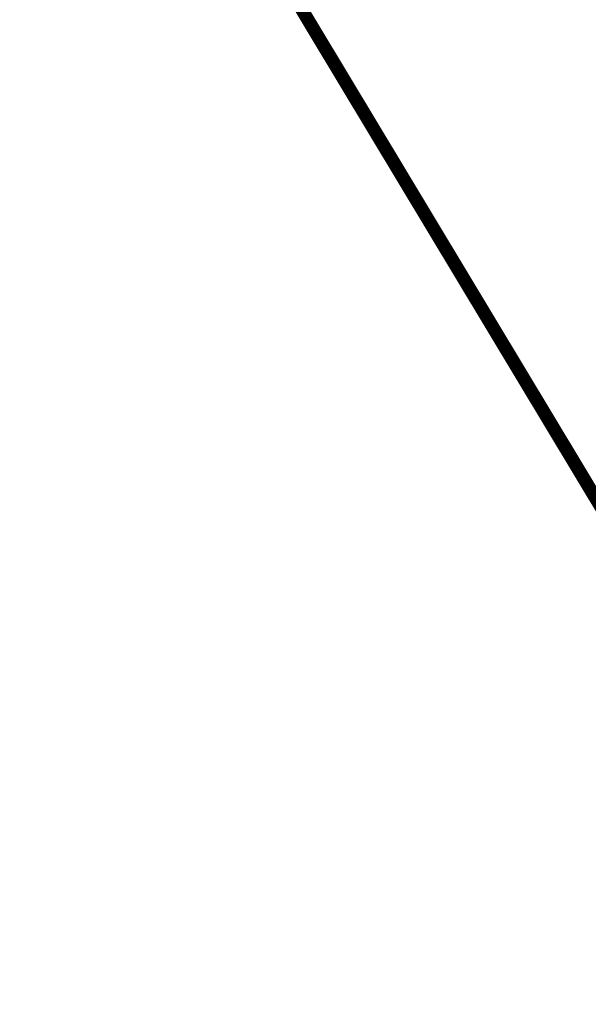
# Model space of a CAD drawing. Header units: metres. Extents: x 7529682 to 7533711, y 5721195 to 5727842.
# Tile 176 of 232: x 7530168 to 7530185, y 5726853 to 5726883. Entities that reach past the tile are written whole.
import ezdxf

# ---------------------------------------------------------------- set-up
doc = ezdxf.new("R2010")
doc.units = ezdxf.units.M
doc.linetypes.add('817-dzialki-09-05-04$0$HIDDEN', pattern=[0.375, 0.25, -0.125])
doc.linetypes.add('ACAD_ISO05W100', pattern=[33, 24, -3, 0, -3, 0, -3])
doc.layers.add('D-LR-etap-III', color=7, linetype='817-dzialki-09-05-04$0$HIDDEN', lineweight=50, true_color=0x00008f)
doc.layers.add('D-pas-drogowy', color=7, linetype='ACAD_ISO05W100', lineweight=50)

msp = doc.modelspace()

# ---------------------------------------------------------------- linework, layer by layer
at = {"layer": 'D-LR-etap-III', "ltscale": 10, "flags": 128}
msp.add_lwpolyline([(7531750.474471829, 5723895.103125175, 0.4, 0.4, 0), (7531750.505, 5723895.13, 0.4, 0.4, 0), (7531682.71, 5724022.92, 0.4, 0.4, 0), (7531619.177023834, 5724147.203692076, 0.4, 0.4, 0), (7531592.308960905, 5724198.48863389, 0.4, 0.4, 0), (7531553.263875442, 5724272.918564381, 0.4, 0.4, 0), (7531504.019999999, 5724366.79, 0.4, 0.4, 0), (7531482.09, 5724407.62, 0.4, 0.4, 0), (7531412.350402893, 5724541.182759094, 0.4, 0.4, 0), (7531388.463669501, 5724586.929768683, 0.4, 0.4, 0), (7531345.12, 5724669.94, 0.4, 0.4, 0), (7531127.66, 5725081.67, 0.4, 0.4, 0), (7531059.253139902, 5725211.040795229, 0.4, 0.4, 0), (7531008.007244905, 5725307.953830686, 0.4, 0.4, 0), (7530964.181635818, 5725390.835555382, 0.4, 0.4, 0), (7530914.557354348, 5725484.683561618, 0.4, 0.4, 0), (7530865.243241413, 5725577.493975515, 0.4, 0.4, 0), (7530840.085257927, 5725624.058651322, 0.4, 0.4, 0), (7530802.559525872, 5725694.924584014, 0.4, 0.4, 0), (7530755.54, 5725787.51, 0.4, 0.4, 0), (7530708.717810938, 5725876.303221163, 0.4, 0.4, 0), (7530695.12, 5725902.09, 0.4, 0.4, 0), (7530642.91397006, 5726001.07839487, 0.4, 0.4, 0), (7530634.934723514, 5726016.146615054, 0.4, 0.4, 0), (7530610.820000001, 5726061.929999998, 0.4, 0.4, 0), (7530610.820000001, 5726061.929999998, 0.4, 0.4, 0), (7530607.21, 5726063.51, 0.4, 0.4, 0), (7530597.42, 5726080.68, 0.4, 0.4, 0), (7530591.16, 5726088.44, 0.4, 0.4, 0), (7530581.28, 5726107.21, 0.4, 0.4, 0), (7530571.29, 5726130.56, 0.4, 0.4, 0), (7530549.554994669, 5726171.527317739, 0.4, 0.4, 0), (7530531.014309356, 5726206.473807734, 0.4, 0.4, 0), (7530516.461208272, 5726236.016618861, 0.4, 0.4, 0), (7530500.798929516, 5726266.141265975, 0.4, 0.4, 0), (7530491.349999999, 5726283.94, 0.4, 0.4, 0), (7530482.4, 5726303.41, 0.4, 0.4, 0), (7530482.4, 5726303.41, 0.4, 0.4, 0), (7530450.41, 5726357.28, 0.4, 0.4, 0), (7530397.759396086, 5726458.499907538, 0.4, 0.4, 0), (7530334.707815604, 5726583.664702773, 0.4, 0.4, 0), (7530303.939274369, 5726645.167943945, 0.4, 0.4, 0), (7530300.509779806, 5726651.777515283, 0.4, 0.4, 0), (7530289.213532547, 5726671.966724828, 0.4, 0.4, 0), (7530281.54, 5726685.57, 0.4, 0.4, 0), (7530261.37085633, 5726724.163374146, 0.4, 0.4, 0), (7530254.03, 5726738.21, 0.4, 0.4, 0), (7530197.219999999, 5726845.06, 0.4, 0.4, 0), (7530194.71, 5726849.15, 0.4, 0.4, 0), (7530195.92, 5726850.75, 0.4, 0.4, 0), (7530170.546669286, 5726892.961489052, 0.4, 0.4, 0), (7530143.174718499, 5726945.065838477, 0.4, 0.4, 0), (7530105.059999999, 5727018.32, 0.4, 0.4, 0), (7530100.059999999, 5727027.16, 0.4, 0.4, 0), (7530062.318670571, 5727099.625398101, 0.4, 0.4, 0), (7530015.378537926, 5727189.420463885, 0.4, 0.4, 0), (7529983.207960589, 5727250.206596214, 0.4, 0.4, 0), (7529953.284293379, 5727306.74720398, 0.4, 0.4, 0), (7529900.67053443, 5727406.15903814, 0.4, 0.4, 0), (7529890.630239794, 5727425.131178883, 0.4, 0.4, 0), (7529875.155383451, 5727454.426350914, 0.4, 0.4, 0), (7529857.560096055, 5727487.787346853, 0.4, 0.4, 0), (7529835.194401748, 5727530.19312405, 0.4, 0.4, 0), (7529811.740544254, 5727574.662079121, 0.4, 0.4, 0), (7529792.101859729, 5727611.922638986, 0.4, 0.4, 0), (7529768.066117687, 5727657.469613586, 0.4, 0.4, 0), (7529755.210566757, 5727682.131373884, 0.4, 0.4, 0), (7529753.309999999, 5727681.13, 0.4, 0.4, 0), (7529739.21, 5727707.77, 0.4, 0.4, 0), (7529735.394745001, 5727711.251990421, 0.4, 0.4, 0), (7529725.42, 5727730.2, 0.4, 0.4, 0), (7529723.55, 5727729.88, 0.4, 0.4, 0), (7529695.566668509, 5727782.932080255, 0.4, 0.4, 0), (7529717.67971874, 5727794.024357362, 0.4, 0.4, 0), (7529736.274870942, 5727758.647400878, 0.4, 0.4, 0), (7529736.274870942, 5727758.647400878, 0.4, 0.4, 0), (7529744.511003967, 5727750.406106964, 0.4, 0.4, 0), (7529744.511003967, 5727750.406106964, 0.4, 0.4, 0), (7529750.282568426, 5727738.549848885, 0.4, 0.4, 0), (7529777.108510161, 5727687.569424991, 0.4, 0.4, 0), (7529796.51537536, 5727651.329932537, 0.4, 0.4, 0), (7529814.937945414, 5727616.793170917, 0.4, 0.4, 0), (7529839.006722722, 5727572.303976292, 0.4, 0.4, 0), (7529860.617626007, 5727532.509108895, 0.4, 0.4, 0), (7529882.348967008, 5727491.504261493, 0.4, 0.4, 0), (7529904.865139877, 5727449.096370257, 0.4, 0.4, 0), (7529920.747384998, 5727418.884773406, 0.4, 0.4, 0), (7529946.676504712, 5727368.547487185, 0.4, 0.4, 0), (7529972.024701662, 5727320.573310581, 0.4, 0.4, 0), (7529987.740014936, 5727290.153392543, 0.4, 0.4, 0), (7529996.497385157, 5727273.661630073, 0.4, 0.4, 0), (7530017.541471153, 5727234.202689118, 0.4, 0.4, 0), (7530033.053657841, 5727204.864166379, 0.4, 0.4, 0), (7530051.622983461, 5727170.222745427, 0.4, 0.4, 0), (7530069.276612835, 5727137.015751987, 0.4, 0.4, 0), (7530089.385386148, 5727097.533639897, 0.4, 0.4, 0), (7530109.712512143, 5727060.746615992, 0.4, 0.4, 0), (7530136.769722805, 5727011.640131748, 0.4, 0.4, 0), (7530162.446686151, 5726962.743777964, 0.4, 0.4, 0), (7530187.674104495, 5726916.992101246, 0.4, 0.4, 0), (7530207.820739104, 5726879.335323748, 0.4, 0.4, 0), (7530230.625609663, 5726834.518686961, 0.4, 0.4, 0), (7530262.288093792, 5726776.61832811, 0.4, 0.4, 0), (7530277.509672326, 5726760.213143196, 0.4, 0.4, 0), (7530286.036865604, 5726744.106684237, 0.4, 0.4, 0), (7530288.097472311, 5726735.884066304, 0.4, 0.4, 0), (7530290.393870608, 5726725.046963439, 0.4, 0.4, 0), (7530296.17664807, 5726713.582980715, 0.4, 0.4, 0), (7530302.726195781, 5726701.18226779, 0.4, 0.4, 0), (7530325.685047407, 5726657.466383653, 0.4, 0.4, 0), (7530343.243978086, 5726623.648592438, 0.4, 0.4, 0), (7530360.229820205, 5726591.746871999, 0.4, 0.4, 0), (7530383.20855044, 5726548.059469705, 0.4, 0.4, 0), (7530406.017875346, 5726503.605514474, 0.4, 0.4, 0), (7530427.464919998, 5726462.620289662, 0.4, 0.4, 0), (7530447.9278544, 5726424.388014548, 0.4, 0.4, 0), (7530471.126878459, 5726379.920667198, 0.4, 0.4, 0), (7530490.501003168, 5726343.033350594, 0.4, 0.4, 0), (7530509.499458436, 5726306.733076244, 0.4, 0.4, 0), (7530529.890269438, 5726267.244072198, 0.4, 0.4, 0), (7530543.852446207, 5726238.990319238, 0.4, 0.4, 0), (7530554.808897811, 5726218.943990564, 0.4, 0.4, 0), (7530559.027108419, 5726212.223286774, 0.4, 0.4, 0), (7530563.060988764, 5726206.409670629, 0.4, 0.4, 0), (7530566.93354971, 5726200.463543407, 0.4, 0.4, 0), (7530569.771022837, 5726194.901501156, 0.4, 0.4, 0), (7530571.47319415, 5726191.282350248, 0.4, 0.4, 0), (7530572.839142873, 5726188.024533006, 0.4, 0.4, 0), (7530575.295071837, 5726182.034664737, 0.4, 0.4, 0), (7530579.736851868, 5726173.306070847, 0.4, 0.4, 0), (7530583.3, 5726167.41, 0.4, 0.4, 0), (7530593.4, 5726163.33, 0.4, 0.4, 0), (7530598.618375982, 5726155.264489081, 0.4, 0.4, 0), (7530608.258304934, 5726140.497132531, 0.4, 0.4, 0), (7530603.269999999, 5726136.83, 0.4, 0.4, 0), (7530606.53, 5726131.84, 0.4, 0.4, 0), (7530604.239057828, 5726124.21679044, 0.4, 0.4, 0), (7530605.847136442, 5726121.630127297, 0.4, 0.4, 0), (7530608.971611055, 5726116.164124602, 0.4, 0.4, 0), (7530618.114293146, 5726097.791111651, 0.4, 0.4, 0), (7530651.213125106, 5726034.959524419, 0.4, 0.4, 0), (7530670.243741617, 5725998.61095082, 0.4, 0.4, 0), (7530698.075474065, 5725945.952624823, 0.4, 0.4, 0), (7530716.505955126, 5725911.3051464, 0.4, 0.4, 0), (7530735.223454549, 5725875.667401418, 0.4, 0.4, 0), (7530752.504235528, 5725842.154920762, 0.4, 0.4, 0), (7530778.310652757, 5725793.501254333, 0.4, 0.4, 0), (7530797.499961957, 5725756.381811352, 0.4, 0.4, 0), (7530812.518974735, 5725728.28874362, 0.4, 0.4, 0), (7530820.039295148, 5725713.160404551, 0.4, 0.4, 0), (7530822.422446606, 5725710.193574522, 0.4, 0.4, 0), (7530833.154893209, 5725688.800634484, 0.4, 0.4, 0), (7530849.629354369, 5725656.158601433, 0.4, 0.4, 0), (7530867.98290276, 5725621.963939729, 0.4, 0.4, 0), (7530872.629809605, 5725612.88760475, 0.4, 0.4, 0), (7530880.354488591, 5725597.594500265, 0.4, 0.4, 0), (7530883.839446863, 5725593.389159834, 0.4, 0.4, 0), (7530891.782113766, 5725587.763349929, 0.4, 0.4, 0), (7530895.038670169, 5725584.280746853, 0.4, 0.4, 0), (7530897.033644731, 5725580.941110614, 0.4, 0.4, 0), (7530900.951646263, 5725579.945856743, 0.4, 0.4, 0), (7530904.80970798, 5725571.977328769, 0.4, 0.4, 0), (7530903.682362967, 5725568.566434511, 0.4, 0.4, 0), (7530908.900614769, 5725558.844845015, 0.4, 0.4, 0), (7530910.252030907, 5725545.671606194, 0.4, 0.4, 0), (7530912.872986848, 5725538.645543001, 0.4, 0.4, 0), (7530945.278171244, 5725478.464284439, 0.4, 0.4, 0), (7530959.692318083, 5725450.24628822, 0.4, 0.4, 0), (7531002.82670893, 5725368.192370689, 0.4, 0.4, 0), (7531044.703532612, 5725290.314293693, 0.4, 0.4, 0), (7531064.098839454, 5725253.212562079, 0.4, 0.4, 0), (7531083.010253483, 5725216.677517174, 0.4, 0.4, 0), (7531113.013137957, 5725158.465613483, 0.4, 0.4, 0), (7531137.364304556, 5725113.07076138, 0.4, 0.4, 0), (7531150.830830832, 5725086.711759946, 0.4, 0.4, 0), (7531159.745663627, 5725076.640848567, 0.4, 0.4, 0), (7531166.309999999, 5725074.58, 0.4, 0.4, 0), (7531172.29, 5725062.58, 0.4, 0.4, 0), (7531170.589828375, 5725055.605912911, 0.4, 0.4, 0), (7531173.732823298, 5725044.080706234, 0.4, 0.4, 0), (7531215.342008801, 5724964.859648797, 0.4, 0.4, 0), (7531238.054496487, 5724921.684649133, 0.4, 0.4, 0), (7531262.389821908, 5724875.282876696, 0.4, 0.4, 0), (7531295.587160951, 5724811.265731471, 0.4, 0.4, 0), (7531348.487908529, 5724712.362812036, 0.4, 0.4, 0), (7531363.740817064, 5724682.68394264, 0.4, 0.4, 0), (7531366.986905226, 5724675.865317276, 0.4, 0.4, 0), (7531382.541261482, 5724646.110625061, 0.4, 0.4, 0), (7531401.299165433, 5724610.874551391, 0.4, 0.4, 0), (7531428.964837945, 5724558.862274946, 0.4, 0.4, 0), (7531449.111202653, 5724520.397801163, 0.4, 0.4, 0), (7531477.292992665, 5724465.831467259, 0.4, 0.4, 0), (7531500.996290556, 5724421.112506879, 0.4, 0.4, 0), (7531512.121834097, 5724400.549045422, 0.4, 0.4, 0), (7531513.78163794, 5724396.757451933, 0.4, 0.4, 0), (7531526.32, 5724379.39, 0.4, 0.4, 0), (7531566.783642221, 5724302.73628205, 0.4, 0.4, 0), (7531578.579156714, 5724282.774819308, 0.4, 0.4, 0), (7531584.232619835, 5724273.111246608, 0.4, 0.4, 0), (7531590.109283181, 5724263.508189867, 0.4, 0.4, 0), (7531593.027899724, 5724258.771479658, 0.4, 0.4, 0), (7531595.711841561, 5724254.226824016, 0.4, 0.4, 0), (7531601.659976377, 5724243.898197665, 0.4, 0.4, 0), (7531606.097733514, 5724235.986407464, 0.4, 0.4, 0), (7531609.382207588, 5724230.799061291, 0.4, 0.4, 0), (7531611.580260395, 5724227.671180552, 0.4, 0.4, 0), (7531612.707802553, 5724225.86410867, 0.4, 0.4, 0), (7531618.665224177, 5724214.480919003, 0.4, 0.4, 0), (7531619.885522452, 5724212.333950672, 0.4, 0.4, 0), (7531620.931818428, 5724210.787064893, 0.4, 0.4, 0), (7531623.518605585, 5724207.111542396, 0.4, 0.4, 0), (7531626.143926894, 5724203.61306897, 0.4, 0.4, 0), (7531632.022984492, 5724196.485954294, 0.4, 0.4, 0), (7531653.949089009, 5724152.617641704, 0.4, 0.4, 0), (7531656.750690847, 5724143.103797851, 0.4, 0.4, 0), (7531659.61440691, 5724133.254504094, 0.4, 0.4, 0), (7531661.627147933, 5724128.646047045, 0.4, 0.4, 0.01093811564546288), (7531674.314987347, 5724101.43546424, 0.4, 0.4, 0), (7531685.137626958, 5724081.408252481, 0.4, 0.4, 0), (7531692.159945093, 5724066.277333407, 0.4, 0.4, 0), (7531699.662164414, 5724051.388120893, 0.4, 0.4, 0), (7531704.480624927, 5724040.808561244, 0.4, 0.4, 0), (7531704.480624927, 5724040.808561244, 0.4, 0.4, 0), (7531704.401251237, 5724037.368913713, 0.4, 0.4, 0), (7531720.383609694, 5724003.441317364, 0.4, 0.4, 0), (7531728.79890528, 5723986.206298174, 0.4, 0.4, 0), (7531733.237926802, 5723977.192631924, 0.4, 0.4, 0), (7531736.750027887, 5723969.505210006, 0.4, 0.4, 0), (7531737.336143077, 5723968.518916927, 0.4, 0.4, 0), (7531738.285051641, 5723967.699360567, 0.4, 0.4, 0), (7531742.180915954, 5723962.346428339, 0.4, 0.4, 0), (7531744.286141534, 5723958.615526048, 0.4, 0.4, 0), (7531755.393260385, 5723944.192617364, 0.4, 0.4, 0), (7531758.69, 5723936.76, 0.4, 0.4, 0), (7531780.08, 5723929.25, 0.4, 0.4, 0), (7531792.611989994, 5723906.337708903, 0.4, 0.4, 0), (7531792.611989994, 5723906.337708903, 0.4, 0.4, 0), (7531756.962094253, 5723883.055323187, 0.4, 0.4, 0), (7531750.46, 5723895.130000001, 0.4, 0.4, 0), (7531750.46, 5723895.130000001, 0, 0, 0)], format="xyseb", dxfattribs=at)
at = {"layer": 'D-pas-drogowy', "ltscale": 0.2, "flags": 128}
msp.add_lwpolyline([(7531633.018560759, 5724182.834272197, 0.4, 0.4, 0), (7531617.558899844, 5724211.608162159, 0.4, 0.4, 0), (7531566.783642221, 5724302.73628205, 0.4, 0.4, 0), (7531538.419082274, 5724356.469679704, 0.4, 0.4, 0), (7531526.32, 5724379.39, 0.4, 0.4, 0), (7531516.102085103, 5724393.607319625, 0.4, 0.4, 0.001485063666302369), (7531513.78037409, 5724396.837773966, 0.4, 0.4, 0), (7531501.87, 5724413.41, 0.4, 0.4, 0), (7531474.926107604, 5724464.507896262, 0.4, 0.4, 0), (7531446.200436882, 5724518.992313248, 0.4, 0.4, 0), (7531424.962185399, 5724559.262257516, 0.4, 0.4, 0), (7531398.444460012, 5724609.565801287, 0.4, 0.4, 0), (7531379.647455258, 5724645.216004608, 0.4, 0.4, 0), (7531365.23, 5724672.56, 0.4, 0.4, 0), (7531341.305752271, 5724717.915356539, 0.4, 0.4, 0), (7531312.899996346, 5724771.788898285, 0.4, 0.4, 0), (7531292.590923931, 5724810.306502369, 0.4, 0.4, 0), (7531259.391619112, 5724873.271351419, 0.4, 0.4, 0), (7531233.740401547, 5724921.922582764, 0.4, 0.4, 0), (7531203.072738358, 5724980.092044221, 0.4, 0.4, 0), (7531173.471398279, 5725036.225177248, 0.4, 0.4, 0), (7531168.269999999, 5725046.09, 0.4, 0.4, 0), (7531172.29, 5725062.58, 0.4, 0.4, 0), (7531166.309999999, 5725074.58, 0.4, 0.4, 0), (7531150.32, 5725079.6, 0.4, 0.4, 0), (7531141.5, 5725096.43, 0.4, 0.4, 0), (7531109.311735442, 5725157.814415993, 0.4, 0.4, 0), (7531086.641300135, 5725201.047918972, 0.4, 0.4, 0), (7531059.198258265, 5725253.383662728, 0.4, 0.4, 0), (7531028.206828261, 5725312.48946212, 0.4, 0.4, 0), (7530999.104694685, 5725367.990143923, 0.4, 0.4, 0), (7530956.247527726, 5725449.724815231, 0.4, 0.4, 0), (7530924.397774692, 5725510.463768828, 0.4, 0.4, 0), (7530897.509999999, 5725561.74, 0.4, 0.4, 0), (7530894.46, 5725566.14, 0.4, 0.4, 0), (7530892.16, 5725570.49, 0.4, 0.4, 0), (7530869.362688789, 5725613.307018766, 0.4, 0.4, 0), (7530861.693971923, 5725627.704613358, 0.4, 0.4, 0), (7530852.74, 5725644.52, 0.4, 0.4, 0), (7530831.509999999, 5725684.2, 0.4, 0.4, 0), (7530811.13, 5725722.52, 0.4, 0.4, 0), (7530792.3476413, 5725757.940652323, 0.4, 0.4, 0), (7530768.03, 5725803.8, 0.4, 0.4, 0), (7530748.768542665, 5725840.178507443, 0.4, 0.4, 0), (7530727.7, 5725879.97, 0.4, 0.4, 0), (7530712.0981582, 5725909.54523909, 0.4, 0.4, 0), (7530693.644105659, 5725944.645156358, 0.4, 0.4, 0), (7530665.702224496, 5725997.538976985, 0.4, 0.4, 0), (7530641.759999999, 5726042.88, 0.4, 0.4, 0), (7530616.5, 5726091.48, 0.4, 0.4, 0), (7530604.628439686, 5726114.319880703, 0.4, 0.4, -0.007762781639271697), (7530602.5, 5726118.43, 0.4, 0.4, 0), (7530603.992037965, 5726123.394821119, 0.4, 0.4, 0), (7530606.53, 5726131.84, 0.4, 0.4, 0), (7530603.269999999, 5726136.83, 0.4, 0.4, 0), (7530593.775620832, 5726151.368713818, 0.4, 0.4, 0), (7530590.202637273, 5726156.84001263, 0.4, 0.4, 0), (7530583.3, 5726167.41, 0.4, 0.4, 0), (7530580.578343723, 5726170.427567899, 0.4, 0.4, 0), (7530575.849999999, 5726175.67, 0.4, 0.4, 0), (7530569.009999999, 5726186.66, 0.4, 0.4, 0), (7530562.555322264, 5726199.189409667, 0.4, 0.4, 0), (7530555.67, 5726211.39, 0.4, 0.4, 0), (7530548.29, 5726224.23, 0.4, 0.4, 0), (7530540.58, 5726237.71, 0.4, 0.4, 0), (7530532.679999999, 5726252.65, 0.4, 0.4, 0), (7530524.059999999, 5726269.35, 0.4, 0.4, 0), (7530502.82, 5726309.91, 0.4, 0.4, 0), (7530488.83, 5726336.63, 0.4, 0.4, 0), (7530466.03, 5726380.16, 0.4, 0.4, 0), (7530438.469999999, 5726432.77, 0.4, 0.4, 0), (7530424.53, 5726459.09, 0.4, 0.4, 0), (7530401.63, 5726502.97, 0.4, 0.4, 0), (7530383.38, 5726538.06, 0.4, 0.4, 0), (7530353.969999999, 5726593.52, 0.4, 0.4, 0), (7530338.469999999, 5726622.74, 0.4, 0.4, 0), (7530322.009999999, 5726653.88, 0.4, 0.4, 0), (7530297.54, 5726700.33, 0.4, 0.4, 0), (7530287.38, 5726719.6, 0.4, 0.4, 0), (7530285.94993921, 5726722.315508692, 0.4, 0.4, 0), (7530280.259999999, 5726733.12, 0.4, 0.4, 0), (7530266.73, 5726758.74, 0.4, 0.4, 0), (7530260.42, 5726770.47, 0.4, 0.4, 0), (7530253.25, 5726783.82, 0.4, 0.4, 0), (7530244.95, 5726799.33, 0.4, 0.4, 0), (7530239.389999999, 5726808.49, 0.4, 0.4, 0), (7530238.29, 5726807.9, 0.4, 0.4, 0), (7530218.11, 5726850.67, 0.4, 0.4, 0), (7530175.906646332, 5726928.168028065, 0.4, 0.4, 0), (7530096.679999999, 5727076.15, 0.4, 0.4, 0), (7530094.679999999, 5727079.89, 0.4, 0.4, 0), (7530064.59693469, 5727135.522637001, 0.4, 0.4, 0), (7530046.730970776, 5727168.8921561, 0.4, 0.4, 0), (7530025.803045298, 5727208.461374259, 0.4, 0.4, 0), (7530012.846501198, 5727232.979315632, 0.4, 0.4, 0), (7529994.15, 5727268.45, 0.4, 0.4, 0), (7529981.670868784, 5727291.93018666, 0.4, 0.4, 0), (7529949.889999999, 5727351.73, 0.4, 0.4, 0), (7529924.75, 5727399.03, 0.4, 0.4, 0), (7529915.515824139, 5727417.099754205, 0.4, 0.4, 0), (7529885.83, 5727475.19, 0.4, 0.4, 0), (7529862.559999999, 5727519.97, 0.4, 0.4, 0), (7529852.984923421, 5727538.191086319, 0.4, 0.4, 0), (7529836.513084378, 5727569.51130111, 0.4, 0.4, 0), (7529815.36890814, 5727609.140983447, 0.4, 0.4, 0), (7529792.795203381, 5727651.247499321, 0.4, 0.4, 0), (7529774.199114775, 5727685.858348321, 0.4, 0.4, 0), (7529746.966026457, 5727736.059440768, 0.4, 0.4, 0), (7529733.92, 5727757.62, 0.4, 0.4, 0), (7529708.607472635, 5727806.388536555, 0.4, 0.4, 0), (7529688.491967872, 5727796.344621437, 0.4, 0.4, 0), (7529723.55, 5727729.88, 0.4, 0.4, 0), (7529725.42, 5727730.2, 0.4, 0.4, 0), (7529735.38, 5727711.28, 0.4, 0.4, 0), (7529739.21, 5727707.77, 0.4, 0.4, 0), (7529753.309999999, 5727681.13, 0.4, 0.4, 0), (7529755.178396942, 5727682.114424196, 0.4, 0.4, 0), (7529792.101859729, 5727611.922638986, 0.4, 0.4, 0), (7529811.740544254, 5727574.662079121, 0.4, 0.4, 0), (7529835.194401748, 5727530.19312405, 0.4, 0.4, 0), (7529857.560096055, 5727487.787346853, 0.4, 0.4, 0), (7529875.155383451, 5727454.426350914, 0.4, 0.4, 0), (7529890.630239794, 5727425.131178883, 0.4, 0.4, 0), (7529900.67053443, 5727406.15903814, 0.4, 0.4, 0), (7529953.284293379, 5727306.74720398, 0.4, 0.4, 0), (7529983.207960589, 5727250.206596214, 0.4, 0.4, 0), (7530015.378537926, 5727189.420463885, 0.4, 0.4, 0), (7530062.318670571, 5727099.625398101, 0.4, 0.4, 0), (7530100.059999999, 5727027.16, 0.4, 0.4, 0), (7530105.059999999, 5727018.32, 0.4, 0.4, 0), (7530143.174718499, 5726945.065838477, 0.4, 0.4, 0), (7530170.546669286, 5726892.961489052, 0.4, 0.4, 0), (7530195.92, 5726850.75, 0.4, 0.4, 0), (7530194.71, 5726849.15, 0.4, 0.4, 0), (7530197.219999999, 5726845.06, 0.4, 0.4, 0), (7530254.03, 5726738.21, 0.4, 0.4, 0), (7530261.37085633, 5726724.163374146, 0.4, 0.4, 0), (7530281.54, 5726685.57, 0.4, 0.4, 0), (7530289.213532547, 5726671.966724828, 0.4, 0.4, 0), (7530300.509779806, 5726651.777515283, 0.4, 0.4, 0), (7530303.939274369, 5726645.167943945, 0.4, 0.4, 0), (7530334.707815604, 5726583.664702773, 0.4, 0.4, 0), (7530397.759396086, 5726458.499907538, 0.4, 0.4, 0), (7530450.41, 5726357.28, 0.4, 0.4, 0), (7530482.4, 5726303.41, 0.4, 0.4, 0), (7530483.687990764, 5726301.003383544, 0.4, 0.4, 0), (7530491.349999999, 5726283.94, 0.4, 0.4, 0), (7530512.67, 5726243.78, 0.4, 0.4, 0), (7530529.429999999, 5726209.46, 0.4, 0.4, 0), (7530571.29, 5726130.56, 0.4, 0.4, 0), (7530581.28, 5726107.21, 0.4, 0.4, 0), (7530591.16, 5726088.44, 0.4, 0.4, 0), (7530597.42, 5726080.68, 0.4, 0.4, 0), (7530607.21, 5726063.51, 0.4, 0.4, 0), (7530610.820000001, 5726061.929999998, 0.4, 0.4, 0), (7530634.934723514, 5726016.146615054, 0.4, 0.4, 0), (7530642.91397006, 5726001.07839487, 0.4, 0.4, 0), (7530695.12, 5725902.09, 0.4, 0.4, 0), (7530708.717810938, 5725876.303221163, 0.4, 0.4, 0), (7530755.54, 5725787.51, 0.4, 0.4, 0), (7530802.559525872, 5725694.924584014, 0.4, 0.4, 0), (7530840.085257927, 5725624.058651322, 0.4, 0.4, 0), (7530865.243241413, 5725577.493975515, 0.4, 0.4, 0), (7530914.557354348, 5725484.683561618, 0.4, 0.4, 0), (7530964.181635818, 5725390.835555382, 0.4, 0.4, 0), (7531008.007244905, 5725307.953830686, 0.4, 0.4, 0), (7531059.253139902, 5725211.040795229, 0.4, 0.4, 0), (7531127.66, 5725081.67, 0.4, 0.4, 0), (7531345.12, 5724669.94, 0.4, 0.4, 0), (7531388.463669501, 5724586.929768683, 0.4, 0.4, 0), (7531412.350402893, 5724541.182759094, 0.4, 0.4, 0), (7531482.09, 5724407.62, 0.4, 0.4, 0), (7531504.019999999, 5724366.79, 0.4, 0.4, 0), (7531519.374444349, 5724337.520497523, 0.4, 0.4, 0), (7531563.748815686, 5724252.931583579, 0.4, 0.4, 0), (7531602.175111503, 5724179.681224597, 0.4, 0.4, 0), (7531619.177023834, 5724147.203692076, 0.4, 0.4, 0), (7531625.038493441, 5724135.63500206, 0.4, 0.4, 0), (7531656.796442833, 5724073.31633882, 0.4, 0.4, 0), (7531675.12, 5724037.36, 0.4, 0.4, 0), (7531682.71, 5724022.92, 0.4, 0.4, 0), (7531705.565196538, 5723979.810545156, 0.4, 0.4, 0), (7531736.605941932, 5723921.261514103, 0.4, 0.4, 0), (7531750.46, 5723895.130000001, 0.4, 0.4, 0), (7531740.769999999, 5723886.56, 0.4, 0.4, 0), (7531732.86, 5723885, 0.4, 0.4, 0), (7531722.179999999, 5723887.77, 0.4, 0.4, 0), (7531729.87, 5723862.17, 0.4, 0.4, 0), (7531742.92, 5723861.93, 0.4, 0.4, 0), (7531763.71, 5723859.52, 0.4, 0.4, 0), (7531768.42, 5723854.12, 0.4, 0.4, 0), (7531787.42, 5723817.97, 0.4, 0.4, 0), (7531795.57, 5723809.82, 0.4, 0.4, 0), (7531816.346897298, 5723819.850397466, 0.4, 0.4, 0), (7531816.346897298, 5723819.850397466, 0.4, 0.4, 0), (7531805.059999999, 5723843.23, 0.4, 0.4, 0), (7531803.61, 5723886.23, 0.4, 0.4, 0), (7531803.61, 5723886.23, 0.4, 0.4, 0), (7531780.08, 5723929.25, 0.4, 0.4, 0), (7531758.69, 5723936.76, 0.4, 0.4, 0), (7531749.3590272, 5723946.412126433, 0.4, 0.4, 0), (7531742.71, 5723953.29, 0.4, 0.4, 0), (7531735.177368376, 5723967.877529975, 0.4, 0.4, 0), (7531722.37, 5723992.68, 0.4, 0.4, 0), (7531705.041669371, 5724030.885563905, 0.4, 0.4, 0), (7531699.469999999, 5724043.17, 0.4, 0.4, 0), (7531692.69, 5724058.11, 0.4, 0.4, 0), (7531679.672010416, 5724084.016803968, 0.4, 0.4, 0), (7531674.55, 5724094.21, 0.4, 0.4, 0), (7531666.633166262, 5724114.002855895, 0.4, 0.4, 0), (7531649, 5724153.82, 0.4, 0.4, 0), (7531641.49, 5724149.34, 0.4, 0.4, 0), (7531626.04, 5724179.34, 0.4, 0.4, 0), (7531633.03, 5724182.84, 0, 0, 0)], format="xyseb", dxfattribs=at)

doc.saveas('drawing.dxf')
